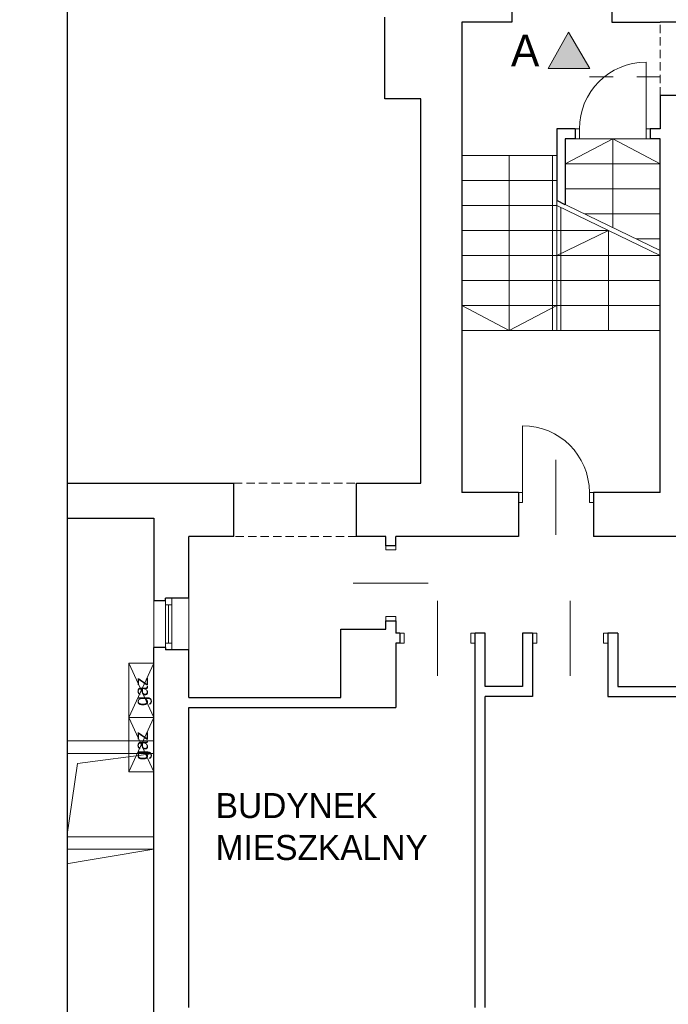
# Model space of a CAD drawing. Extents: x -220312 to -8310, y -91840 to 81907.
# Tile 87 of 128: x -137187 to -129415, y -9555 to 2255. Entities that reach past the tile are written whole.
import ezdxf

# ---------------------------------------------------------------- set-up
doc = ezdxf.new("R2010")
doc.units = 0
doc.header["$MEASUREMENT"] = 0
doc.set_wipeout_variables(frame=1)
doc.linetypes.add('Dashed', pattern=[564.444447, 282.222223, -282.222223])
doc.linetypes.add('Krawędzie ukryte', pattern=[150, 100, -50])
doc.layers.add('#kan_san-op', color=34, linetype='Continuous')
for name, color, linetype, lineweight in [('#ks', 34, 'Continuous', 30), ('INWENT OPISY_Nr_Pióra__21', 7, 'Continuous', 9), ('INWENT OPISY_Nr_Pióra__41', 7, 'Continuous', 15), ('INWENT WYPOSAŻENIE_Nr_Pióra__21', 7, 'Continuous', 9), ('INWENT. DRZWI_Nr_Pióra__5', 7, 'Continuous', 13), ('INWENT. OKNA_Nr_Pióra__5', 7, 'Continuous', 13), ('INWENT.ŚCIANY_Nr_Pióra__1', 7, 'Continuous', 25), ('INWENT.ŚCIANY_Nr_Pióra__5', 7, 'Continuous', 13), ('Istniejące schody_Nr_Pióra__5', 7, 'Continuous', 13), ('Istniejące stropy_Nr_Pióra__5', 7, 'Continuous', 13), ('PODKŁAD', 252, 'Continuous', 35), ('RAMKA', 255, 'Continuous', 35)]:
    doc.layers.add(name, color=color, linetype=linetype, lineweight=lineweight)
doc.styles.add('GENERATED_STYLE_6', font='txt')

# ---------------------------------------------------------------- blocks, each defined once
blk = doc.blocks.new('parter')
at = {"layer": 'INWENT OPISY_Nr_Pióra__21', "color": 252, "linetype": 'Continuous'}
for points in [[(-192282, 1670), (-192527, 1670), (-192282, 2106)], [(-192282, 1670), (-192282, 2106), (-192027, 1670)]]:
    blk.add_solid(points, dxfattribs=at)
at = {"layer": 'INWENT OPISY_Nr_Pióra__41', "color": 252, "linetype": 'Continuous'}
for p, q in [((-192527, 1670), (-192282, 2106)), ((-192282, 2106), (-192027, 1670)), ((-192527, 1670), (-192027, 1670))]:
    blk.add_line(p, q, dxfattribs=at)
at = {"layer": 'INWENT OPISY_Nr_Pióra__41', "color": 252, "linetype": 'Dashed'}
blk.add_line((-191182, 1570), (-192282, 1570), dxfattribs=at)
at = {"layer": 'INWENT WYPOSAŻENIE_Nr_Pióra__21', "color": 252, "linetype": 'Continuous'}
for p, q in [((-197552, -6115), (-197252, -5465)), ((-197252, -6115), (-197552, -5465)), ((-197552, -5465), (-197552, -6765)), ((-197252, -5465), (-197552, -5465)), ((-197252, -6765), (-197252, -5465)), ((-197552, -6765), (-197252, -6115)), ((-197252, -6115), (-197552, -6115)), ((-197252, -6765), (-197552, -6115)), ((-197552, -6765), (-197252, -6765))]:
    blk.add_line(p, q, dxfattribs=at)
at = {"layer": 'INWENT. DRZWI_Nr_Pióra__5', "color": 252, "linetype": 'Continuous'}
for p, q in [((-191352, 1745), (-191352, 945)), ((-192202, 945), (-192152, 945)), ((-192152, 945), (-192152, 825)), ((-191302, 945), (-191352, 945)), ((-191352, 945), (-191352, 825)), ((-192152, 825), (-192202, 825)), ((-191352, 825), (-191302, 825)), ((-192832, -2615), (-192832, -3415)), ((-192432, -3025), (-192432, -3925)), ((-192882, -3415), (-192832, -3415)), ((-192832, -3415), (-192832, -3535)), ((-191982, -3415), (-192032, -3415)), ((-192032, -3415), (-192032, -3535)), ((-192832, -3535), (-192882, -3535)), ((-192032, -3535), (-191982, -3535)), ((-194472, -4105), (-194472, -4055)), ((-194352, -4105), (-194472, -4105)), ((-194352, -4055), (-194352, -4105)), ((-193962, -4505), (-194862, -4505)), ((-193852, -4715), (-193852, -5615)), ((-192262, -4715), (-192262, -5615)), ((-194352, -4905), (-194472, -4905)), ((-194472, -4905), (-194472, -4955)), ((-194352, -4955), (-194352, -4905)), ((-194302, -5105), (-194252, -5105)), ((-194252, -5105), (-194252, -5225)), ((-193452, -5105), (-193452, -5225)), ((-193402, -5105), (-193452, -5105)), ((-192712, -5105), (-192662, -5105)), ((-192662, -5105), (-192662, -5225)), ((-191862, -5105), (-191862, -5225)), ((-191812, -5105), (-191862, -5105)), ((-194252, -5225), (-194302, -5225)), ((-193452, -5225), (-193402, -5225)), ((-192662, -5225), (-192712, -5225)), ((-191862, -5225), (-191812, -5225))]:
    blk.add_line(p, q, dxfattribs=at)
for centre, start, end in [((-191352, 945), 90, 180), ((-192832, -3415), 0, 90)]:
    blk.add_arc(centre, 800, start, end, dxfattribs=at)
at = {"layer": 'INWENT. OKNA_Nr_Pióra__5', "color": 252, "linetype": 'Continuous'}
for p, q in [((-197252, -5275), (-197252, -4715)), ((-197112, -5305), (-197112, -4685)), ((-197037, -5305), (-197037, -4685)), ((-196832, -5305), (-196832, -4685)), ((-197037, -4765), (-197112, -4765)), ((-197075, -5225), (-197075, -4765)), ((-197037, -5225), (-197112, -5225))]:
    blk.add_line(p, q, dxfattribs=at)
at = {"layer": 'INWENT.ŚCIANY_Nr_Pióra__1', "color": 252, "linetype": 'Continuous'}
for p, q in [((-192962, 2645), (-192962, 2225)), ((-191762, 2645), (-191762, 2225)), ((-194482, 1305), (-194482, 2285)), ((-193562, 2225), (-193562, -3415)), ((-192962, 2225), (-193562, 2225)), ((-191762, 2225), (-191182, 2225)), ((-190772, 2225), (-191182, 2225)), ((-194052, 1305), (-194482, 1305)), ((-194052, -3305), (-194052, 1305)), ((-191182, 1345), (-191182, 945)), ((-190772, 1345), (-191182, 1345)), ((-192422, 945), (-192422, 85)), ((-192202, 945), (-192422, 945)), ((-192202, 945), (-192202, 825)), ((-191182, 945), (-191302, 945)), ((-191302, 945), (-191302, 825)), ((-192322, 825), (-192322, 36)), ((-192202, 825), (-192322, 825)), ((-191182, 825), (-191302, 825)), ((-191182, -3415), (-191182, 825)), ((-192322, 36), (-192422, 85)), ((-200052, -3305), (-196902, -3305)), ((-196902, -3305), (-196292, -3305)), ((-196292, -3945), (-196292, -3305)), ((-194822, -3945), (-194822, -3305)), ((-194822, -3305), (-194052, -3305)), ((-192882, -3415), (-193562, -3415)), ((-192882, -3415), (-192882, -3945)), ((-191982, -3415), (-191982, -3945)), ((-191182, -3415), (-191982, -3415)), ((-200472, -3725), (-197252, -3725)), ((-197252, -3725), (-197252, -4715)), ((-196832, -4685), (-196832, -3945)), ((-196292, -3945), (-196832, -3945)), ((-194472, -3945), (-194822, -3945)), ((-194472, -4055), (-194472, -3945)), ((-194352, -4055), (-194352, -3945)), ((-192882, -3945), (-194352, -3945)), ((-189792, -3945), (-191982, -3945)), ((-194352, -4055), (-194472, -4055)), ((-197112, -4715), (-197252, -4715)), ((-196832, -4685), (-197112, -4685)), ((-197112, -4715), (-197112, -4685)), ((-194472, -5055), (-194472, -4955)), ((-194472, -4955), (-194352, -4955)), ((-194352, -4955), (-194352, -5105)), ((-195012, -5875), (-195012, -5055)), ((-195012, -5055), (-194472, -5055)), ((-194302, -5105), (-194352, -5105)), ((-194302, -5105), (-194302, -5225)), ((-193402, -9595), (-193402, -5105)), ((-193282, -5105), (-193402, -5105)), ((-193282, -5745), (-193282, -5105)), ((-192712, -5105), (-192832, -5105)), ((-192832, -5105), (-192832, -5745)), ((-192712, -5105), (-192712, -5865)), ((-191812, -5105), (-191812, -5865)), ((-191692, -5105), (-191812, -5105)), ((-191692, -5105), (-191692, -5745)), ((-197112, -5275), (-197252, -5275)), ((-197252, -10015), (-197252, -5275)), ((-197112, -5275), (-197112, -5305)), ((-196832, -5305), (-197112, -5305)), ((-196832, -5875), (-196832, -5305)), ((-194352, -5225), (-194352, -5995)), ((-194302, -5225), (-194352, -5225)), ((-192832, -5745), (-193282, -5745)), ((-191692, -5745), (-190812, -5745)), ((-196832, -5875), (-195012, -5875)), ((-193282, -9595), (-193282, -5865)), ((-192712, -5865), (-193282, -5865)), ((-191812, -5865), (-190812, -5865)), ((-196832, -9595), (-196832, -5995)), ((-196832, -5995), (-194352, -5995))]:
    blk.add_line(p, q, dxfattribs=at)
at = {"layer": 'INWENT.ŚCIANY_Nr_Pióra__5', "color": 252, "linetype": 'Krawędzie ukryte'}
blk.add_line((-191182, 1345), (-191182, 2225), dxfattribs=at)
at = {"layer": 'INWENT.ŚCIANY_Nr_Pióra__5', "color": 252, "linetype": 'Continuous'}
for p, q in [((-197252, -6395), (-198442, -6395)), ((-198442, -6395), (-198442, -7545)), ((-198292, -6545), (-198292, -7545)), ((-197252, -6545), (-198292, -6545)), ((-197252, -6545), (-198166, -6666)), ((-198166, -6666), (-198292, -7545)), ((-198742, -7545), (-198742, -10015)), ((-198442, -7545), (-198742, -7545)), ((-197252, -7545), (-198292, -7545)), ((-198592, -7695), (-198592, -9865)), ((-197252, -7695), (-198592, -7695)), ((-197252, -7695), (-198466, -7899)), ((-198466, -7899), (-198592, -9865))]:
    blk.add_line(p, q, dxfattribs=at)
at = {"layer": 'Istniejące schody_Nr_Pióra__5', "color": 252, "linetype": 'Continuous'}
for p, q in [((-191182, 825), (-192322, 825)), ((-191752, 825), (-192322, 525)), ((-191752, -239), (-191752, 825)), ((-191752, 825), (-191182, 525)), ((-192422, 625), (-193562, 625)), ((-192992, 625), (-192992, -1475)), ((-192472, -1475), (-192472, 625)), ((-192422, -1475), (-192422, 625)), ((-191182, 525), (-192322, 525)), ((-192422, 325), (-193562, 325)), ((-191182, 225), (-192322, 225)), ((-192422, 25), (-193562, 25)), ((-192422, 85), (-191182, -515)), ((-192422, 25), (-191182, -575)), ((-192372, -1475), (-192372, 1)), ((-191182, -75), (-192092, -75)), ((-192422, -275), (-193562, -275)), ((-191802, -275), (-192422, -575)), ((-191802, -275), (-192422, -275)), ((-191802, -1475), (-191802, -275)), ((-191182, -375), (-191472, -375)), ((-192422, -575), (-193562, -575)), ((-191182, -575), (-192422, -575)), ((-192422, -875), (-193562, -875)), ((-191182, -875), (-192422, -875)), ((-192422, -1175), (-193562, -1175)), ((-192992, -1475), (-193562, -1175)), ((-192992, -1475), (-192422, -1175)), ((-191182, -1175), (-192422, -1175)), ((-192422, -1475), (-193562, -1475)), ((-191182, -1475), (-192422, -1475))]:
    blk.add_line(p, q, dxfattribs=at)
at = {"layer": 'Istniejące stropy_Nr_Pióra__5', "color": 252, "linetype": 'Krawędzie ukryte'}
for p, q in [((-196292, -3305), (-194822, -3305)), ((-194822, -3945), (-196292, -3945))]:
    blk.add_line(p, q, dxfattribs=at)
at = {"layer": 'INWENT OPISY_Nr_Pióra__21', "color": 252, "linetype": 'Continuous', "style": 'GENERATED_STYLE_6'}
for s, height, p in [('A', 380, (-192971, 1697)), ('BUDYNEK', 300, (-196510, -7321)), ('MIESZKALNY', 300, (-196510, -7824))]:
    blk.add_text(s, height=height, dxfattribs=at).set_placement(p)
for p in [(-197322, -5977), (-197322, -6627)]:
    blk.add_text('gaz', height=160, rotation=90, dxfattribs=at).set_placement(p)
blk = doc.blocks.new('A$C382C6C0C')
at = {"layer": '#ks', "color": 7, "lineweight": -3}
blk.add_line((0, -2848), (0, 0), dxfattribs=at)
blk = doc.blocks.new('A$C689C700D')
at = {"layer": '#ks', "color": 1, "lineweight": 35, "xscale": 10, "yscale": 10, "zscale": 10}
blk.add_blockref('A$C382C6C0C', (-37653, 28364), dxfattribs=at)

msp = doc.modelspace()

# ---------------------------------------------------------------- block references
at = {"layer": 'PODKŁAD'}
msp.add_blockref('parter', (61671, 0), dxfattribs=at)

# ---------------------------------------------------------------- next in the draw order: wipeouts: each hides what was drawn before it
at = {"ltscale": 10}
msp.add_wipeout([(-139100, 11109), (-136615, 10499), (-136615, -17981), (-97710, -17981), (-97100, -18591), (-139100, -18591)], dxfattribs=at).dxf.layer = '#kan_san-op'

# ---------------------------------------------------------------- next in the draw order: block references
at = {"layer": 'RAMKA'}
msp.add_blockref('A$C689C700D', (-98962, -17865), dxfattribs=at)

doc.saveas('drawing.dxf')
